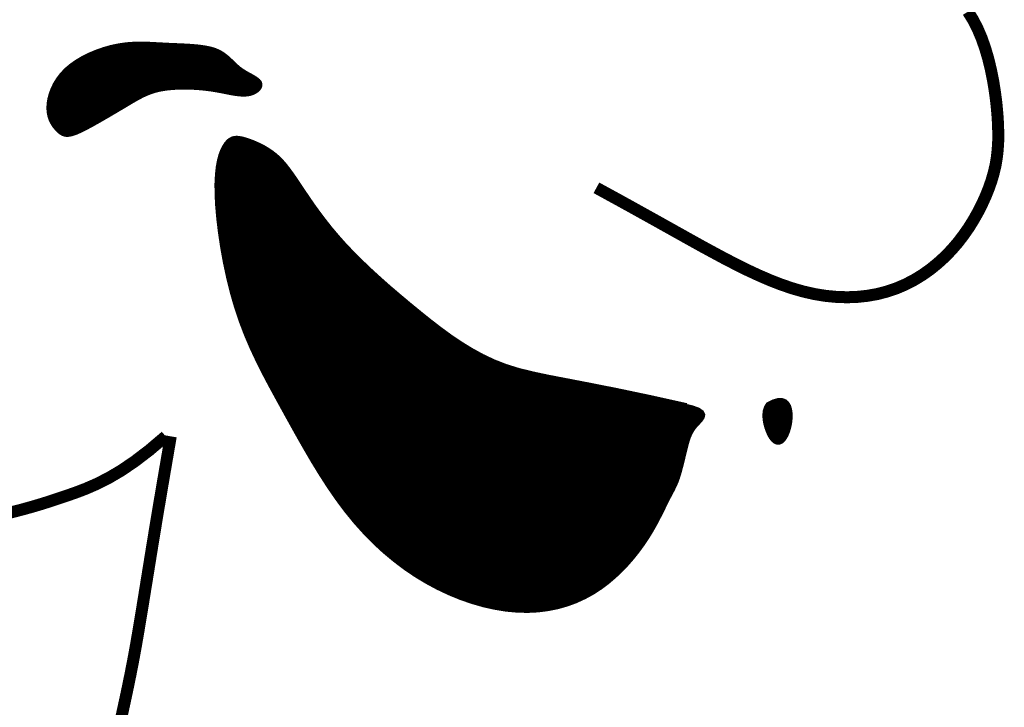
# Model space of a CAD drawing. Header units: inches. Extents: x 16.2 to 26.4, y 27.8 to 38.8.
# Tile 160 of 172: x 24.979 to 25.167, y 29.614 to 29.746. Entities that reach past the tile are written whole.
import ezdxf

# ---------------------------------------------------------------- set-up
doc = ezdxf.new("R2010")
doc.units = ezdxf.units.IN
doc.header["$MEASUREMENT"] = 0
doc.layers.add('FACE', color=7, linetype='Continuous')

msp = doc.modelspace()

# ---------------------------------------------------------------- hatches: boundary and pattern name
at = {"layer": 'FACE', "linetype": 'Continuous'}
h = msp.add_hatch(dxfattribs=at)
h.set_pattern_fill('NET3', color=256, scale=0.001151, style=0)
h.set_pattern_definition([(360, (23.11635054, 27.02110816), (1e-19, 0.000143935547), []), (60, (23.11635054, 27.02110816), (-0.00012465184, 7.19677734e-05), []), (120, (23.11635054, 27.02110816), (-0.00012465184, -7.19677734e-05), [])])
h.paths.add_polyline_path([(25.12215, 29.67217), (25.12319, 29.67268), (25.12405, 29.67292), (25.12475, 29.67292), (25.1253, 29.67273), (25.12572, 29.67236), (25.12602, 29.67186), (25.12621, 29.67126), (25.12631, 29.67059), (25.12634, 29.66988), (25.12629, 29.66914), (25.12619, 29.66842), (25.12603, 29.66771), (25.12583, 29.66704), (25.12559, 29.66644), (25.12531, 29.66592), (25.12502, 29.66549), (25.12471, 29.66519), (25.12439, 29.66501), (25.12406, 29.66495), (25.12373, 29.665), (25.12339, 29.66518), (25.12306, 29.66548), (25.12274, 29.66589), (25.12243, 29.66643), (25.12214, 29.66707), (25.12188, 29.6678), (25.12167, 29.66859), (25.12154, 29.66939), (25.1215, 29.67018), (25.12158, 29.67093), (25.12179, 29.67161)])
h.paths.add_polyline_path([(24.98627, 29.72475), (24.98596, 29.72508), (24.98565, 29.72545), (24.98536, 29.72588), (24.98508, 29.72637), (24.98484, 29.72691), (24.98466, 29.72752), (24.98454, 29.7282), (24.98449, 29.72895), (24.98454, 29.72978), (24.98468, 29.73066), (24.98493, 29.73158), (24.98528, 29.73253), (24.98575, 29.73349), (24.98633, 29.73443), (24.98704, 29.73535), (24.98788, 29.73623), (24.98886, 29.73705), (24.98994, 29.7378), (24.99112, 29.73849), (24.99237, 29.7391), (24.99366, 29.73964), (24.99498, 29.7401), (24.99629, 29.74048), (24.99758, 29.74076), (24.99883, 29.74096), (25.00005, 29.74109), (25.00124, 29.74114), (25.00241, 29.74115), (25.00358, 29.74112), (25.00474, 29.74106), (25.00592, 29.741), (25.00712, 29.74093), (25.00834, 29.74088), (25.00958, 29.74083), (25.01081, 29.74077), (25.01201, 29.74069), (25.01317, 29.74058), (25.01426, 29.74043), (25.01527, 29.74023), (25.01617, 29.73997), (25.01697, 29.73963), (25.01766, 29.73923), (25.01827, 29.73878), (25.01882, 29.73831), (25.01934, 29.73782), (25.01984, 29.73733), (25.02034, 29.73686), (25.02086, 29.73641), (25.02143, 29.73601), (25.02202, 29.73564), (25.0226, 29.73531), (25.02317, 29.735), (25.02369, 29.7347), (25.02414, 29.73441), (25.0245, 29.73412), (25.02475, 29.73383), (25.02486, 29.73352), (25.02486, 29.7332), (25.02474, 29.73289), (25.02452, 29.73259), (25.02423, 29.73232), (25.02386, 29.73208), (25.02344, 29.73187), (25.02297, 29.73172), (25.02247, 29.73163), (25.02194, 29.73159), (25.02139, 29.7316), (25.02083, 29.73164), (25.02024, 29.73172), (25.01965, 29.73181), (25.01905, 29.73192), (25.01844, 29.73204), (25.01783, 29.73217), (25.01722, 29.73228), (25.01659, 29.7324), (25.01594, 29.73251), (25.01525, 29.73261), (25.01453, 29.7327), (25.01376, 29.73278), (25.01294, 29.73285), (25.01207, 29.7329), (25.01115, 29.73293), (25.01019, 29.73294), (25.00922, 29.73292), (25.00825, 29.73287), (25.00728, 29.73278), (25.00635, 29.73265), (25.00545, 29.73248), (25.00461, 29.73226), (25.00382, 29.732), (25.00307, 29.7317), (25.00236, 29.73137), (25.00169, 29.73102), (25.00104, 29.73066), (25.00041, 29.7303), (24.9998, 29.72993), (24.9992, 29.72957), (24.9986, 29.72921), (24.998, 29.72886), (24.99739, 29.7285), (24.99678, 29.72814), (24.99614, 29.72776), (24.99548, 29.72738), (24.99479, 29.72698), (24.99406, 29.72656), (24.99332, 29.72614), (24.99257, 29.72572), (24.99182, 29.72532), (24.9911, 29.72494), (24.99041, 29.72461), (24.98977, 29.72432), (24.98918, 29.72411), (24.98867, 29.72396), (24.98823, 29.72389), (24.98784, 29.72388), (24.98749, 29.72394), (24.98717, 29.72406), (24.98687, 29.72424), (24.98657, 29.72447)])
edge = h.paths.add_edge_path()
edge.add_line((25.10654, 29.67194), (25.09924, 29.67356))
edge.add_line((25.09924, 29.67356), (25.09309, 29.67485))
edge.add_line((25.09309, 29.67485), (25.08793, 29.67587))
edge.add_line((25.08793, 29.67587), (25.08363, 29.6767))
edge.add_line((25.08363, 29.6767), (25.08003, 29.67739))
edge.add_line((25.08003, 29.67739), (25.07697, 29.67804))
edge.add_line((25.07697, 29.67804), (25.07431, 29.6787))
edge.add_line((25.07431, 29.6787), (25.0719, 29.67945))
edge.add_line((25.0719, 29.67945), (25.06962, 29.68034))
edge.add_line((25.06962, 29.68034), (25.06742, 29.68138))
edge.add_line((25.06742, 29.68138), (25.06529, 29.68255))
edge.add_line((25.06529, 29.68255), (25.06322, 29.68382))
edge.add_line((25.06322, 29.68382), (25.0612, 29.68519))
edge.add_line((25.0612, 29.68519), (25.05922, 29.68664))
edge.add_line((25.05922, 29.68664), (25.05727, 29.68815))
edge.add_line((25.05727, 29.68815), (25.05533, 29.68971))
edge.add_line((25.05533, 29.68971), (25.05339, 29.6913))
edge.add_line((25.05339, 29.6913), (25.05147, 29.69291))
edge.add_line((25.05147, 29.69291), (25.04957, 29.69453))
edge.add_line((25.04957, 29.69453), (25.04772, 29.69617))
edge.add_line((25.04772, 29.69617), (25.04594, 29.6978))
edge.add_line((25.04594, 29.6978), (25.04423, 29.69943))
edge.add_line((25.04423, 29.69943), (25.04261, 29.70104))
edge.add_line((25.04261, 29.70104), (25.04109, 29.70263))
edge.add_line((25.04109, 29.70263), (25.0397, 29.70419))
edge.add_line((25.0397, 29.70419), (25.03841, 29.70571))
edge.add_line((25.03841, 29.70571), (25.03724, 29.70719))
edge.add_line((25.03724, 29.70719), (25.03616, 29.70861))
edge.add_line((25.03616, 29.70861), (25.03517, 29.70997))
edge.add_line((25.03517, 29.70997), (25.03427, 29.71127))
edge.add_line((25.03427, 29.71127), (25.03344, 29.71249))
edge.add_line((25.03344, 29.71249), (25.03268, 29.71362))
edge.add_line((25.03268, 29.71362), (25.03198, 29.71467))
edge.add_line((25.03198, 29.71467), (25.03133, 29.71563))
edge.add_line((25.03133, 29.71563), (25.03071, 29.71651))
edge.add_line((25.03071, 29.71651), (25.03011, 29.71732))
edge.add_line((25.03011, 29.71732), (25.02952, 29.71806))
edge.add_line((25.02952, 29.71806), (25.02893, 29.71874))
edge.add_line((25.02893, 29.71874), (25.02831, 29.71936))
edge.add_line((25.02831, 29.71936), (25.02766, 29.71992))
edge.add_line((25.02766, 29.71992), (25.02698, 29.72045))
edge.add_line((25.02698, 29.72045), (25.02626, 29.72092))
edge.add_line((25.02626, 29.72092), (25.02552, 29.72136))
edge.add_line((25.02552, 29.72136), (25.02477, 29.72174))
edge.add_line((25.02477, 29.72174), (25.02404, 29.72208))
edge.add_line((25.02404, 29.72208), (25.02332, 29.72238))
edge.add_line((25.02332, 29.72238), (25.02264, 29.72263))
edge.add_line((25.02264, 29.72263), (25.022, 29.72283))
edge.add_line((25.022, 29.72283), (25.02143, 29.72299))
edge.add_line((25.02143, 29.72299), (25.0209, 29.72309))
edge.add_line((25.0209, 29.72309), (25.02042, 29.72313))
edge.add_line((25.02042, 29.72313), (25.01998, 29.72309))
edge.add_line((25.01998, 29.72309), (25.01957, 29.72297))
edge.add_line((25.01957, 29.72297), (25.01918, 29.72276))
edge.add_line((25.01918, 29.72276), (25.01881, 29.72245))
edge.add_line((25.01881, 29.72245), (25.01845, 29.72202))
edge.add_line((25.01845, 29.72202), (25.01809, 29.72147))
edge.add_line((25.01809, 29.72147), (25.01774, 29.72078))
edge.add_line((25.01774, 29.72078), (25.01742, 29.71993))
edge.add_line((25.01742, 29.71993), (25.01714, 29.71889))
edge.add_line((25.01714, 29.71889), (25.01691, 29.71765))
edge.add_line((25.01691, 29.71765), (25.01675, 29.71618))
edge.add_line((25.01675, 29.71618), (25.01666, 29.71446))
edge.add_line((25.01666, 29.71446), (25.01667, 29.71248))
edge.add_line((25.01667, 29.71248), (25.01679, 29.71022))
edge.add_line((25.01679, 29.71022), (25.01701, 29.70773))
edge.add_line((25.01701, 29.70773), (25.01733, 29.70506))
edge.add_line((25.01733, 29.70506), (25.01775, 29.70226))
edge.add_line((25.01775, 29.70226), (25.01827, 29.69938))
edge.add_line((25.01827, 29.69938), (25.01889, 29.69648))
edge.add_line((25.01889, 29.69648), (25.0196, 29.69361))
edge.add_line((25.0196, 29.69361), (25.02041, 29.69082))
edge.add_line((25.02041, 29.69082), (25.0213, 29.68816))
edge.add_line((25.0213, 29.68816), (25.02228, 29.6856))
edge.add_line((25.02228, 29.6856), (25.02333, 29.68314))
edge.add_line((25.02333, 29.68314), (25.02445, 29.68074))
edge.add_line((25.02445, 29.68074), (25.02563, 29.67837))
edge.add_line((25.02563, 29.67837), (25.02687, 29.67602))
edge.add_line((25.02687, 29.67602), (25.02815, 29.67366))
edge.add_line((25.02815, 29.67366), (25.02947, 29.67126))
edge.add_line((25.02947, 29.67126), (25.03082, 29.66881))
edge.add_line((25.03082, 29.66881), (25.03221, 29.66632))
edge.add_line((25.03221, 29.66632), (25.03363, 29.66382))
edge.add_line((25.03363, 29.66382), (25.03509, 29.66132))
edge.add_line((25.03509, 29.66132), (25.0366, 29.65886))
edge.add_line((25.0366, 29.65886), (25.03816, 29.65644))
edge.add_line((25.03816, 29.65644), (25.03977, 29.65411))
edge.add_line((25.03977, 29.65411), (25.04144, 29.65187))
edge.add_line((25.04144, 29.65187), (25.04317, 29.64975))
edge.add_line((25.04317, 29.64975), (25.04496, 29.64775))
edge.add_line((25.04496, 29.64775), (25.0468, 29.64587))
edge.add_line((25.0468, 29.64587), (25.0487, 29.64411))
edge.add_line((25.0487, 29.64411), (25.05066, 29.64248))
edge.add_line((25.05066, 29.64248), (25.05266, 29.64096))
edge.add_line((25.05266, 29.64096), (25.05471, 29.63957))
edge.add_line((25.05471, 29.63957), (25.05681, 29.6383))
edge.add_line((25.05681, 29.6383), (25.05895, 29.63715))
edge.add_line((25.05895, 29.63715), (25.06113, 29.63612))
edge.add_line((25.06113, 29.63612), (25.06332, 29.63522))
edge.add_line((25.06332, 29.63522), (25.06552, 29.63446))
edge.add_line((25.06552, 29.63446), (25.06771, 29.63383))
edge.add_line((25.06771, 29.63383), (25.06989, 29.63335))
edge.add_line((25.06989, 29.63335), (25.07202, 29.633))
edge.add_line((25.07202, 29.633), (25.07411, 29.63281))
edge.add_line((25.07411, 29.63281), (25.07614, 29.63276))
edge.add_line((25.07614, 29.63276), (25.07811, 29.63286))
edge.add_line((25.07811, 29.63286), (25.08001, 29.63311))
edge.add_line((25.08001, 29.63311), (25.08185, 29.63348))
edge.add_line((25.08185, 29.63348), (25.08362, 29.63398))
edge.add_line((25.08362, 29.63398), (25.08532, 29.63461))
edge.add_line((25.08532, 29.63461), (25.08695, 29.63536))
edge.add_line((25.08695, 29.63536), (25.0885, 29.63621))
edge.add_line((25.0885, 29.63621), (25.08998, 29.63717))
edge.add_line((25.08998, 29.63717), (25.09138, 29.63822))
edge.add_line((25.09138, 29.63822), (25.09269, 29.63934))
edge.add_line((25.09269, 29.63934), (25.09393, 29.64052))
edge.add_line((25.09393, 29.64052), (25.09509, 29.64173))
edge.add_line((25.09509, 29.64173), (25.09616, 29.64297))
edge.add_line((25.09616, 29.64297), (25.09714, 29.64421))
edge.add_line((25.09714, 29.64421), (25.09803, 29.64543))
edge.add_line((25.09803, 29.64543), (25.09884, 29.64663))
edge.add_line((25.09884, 29.64663), (25.09956, 29.64779))
edge.add_line((25.09956, 29.64779), (25.1002, 29.6489))
edge.add_line((25.1002, 29.6489), (25.10078, 29.64996))
edge.add_line((25.10078, 29.64996), (25.10129, 29.65096))
edge.add_line((25.10129, 29.65096), (25.10176, 29.65189))
edge.add_line((25.10176, 29.65189), (25.10218, 29.65275))
edge.add_line((25.10218, 29.65275), (25.10255, 29.65352))
edge.add_line((25.10255, 29.65352), (25.1029, 29.6542))
edge.add_line((25.1029, 29.6542), (25.10322, 29.65482))
edge.add_line((25.10322, 29.65482), (25.10352, 29.65538))
edge.add_line((25.10352, 29.65538), (25.1038, 29.65591))
edge.add_line((25.1038, 29.65591), (25.10405, 29.65643))
edge.add_line((25.10405, 29.65643), (25.1043, 29.65696))
edge.add_line((25.1043, 29.65696), (25.10453, 29.65751))
edge.add_line((25.10453, 29.65751), (25.10475, 29.65811))
edge.add_line((25.10475, 29.65811), (25.10496, 29.65877))
edge.add_line((25.10496, 29.65877), (25.10516, 29.65948))
edge.add_line((25.10516, 29.65948), (25.10536, 29.66023))
edge.add_line((25.10536, 29.66023), (25.10556, 29.661))
edge.add_line((25.10556, 29.661), (25.10575, 29.66178))
edge.add_line((25.10575, 29.66178), (25.10593, 29.66254))
edge.add_line((25.10593, 29.66254), (25.10611, 29.66329))
edge.add_line((25.10611, 29.66329), (25.10629, 29.664))
edge.add_line((25.10629, 29.664), (25.10646, 29.66466))
edge.add_line((25.10646, 29.66466), (25.10664, 29.66527))
edge.add_line((25.10664, 29.66527), (25.10683, 29.66585))
edge.add_line((25.10683, 29.66585), (25.10705, 29.66639))
edge.add_line((25.10705, 29.66639), (25.1073, 29.6669))
edge.add_line((25.1073, 29.6669), (25.10759, 29.6674))
edge.add_line((25.10759, 29.6674), (25.10793, 29.66788))
edge.add_line((25.10793, 29.66788), (25.10833, 29.66835))
edge.add_line((25.10833, 29.66835), (25.10879, 29.66883))
edge.add_line((25.10879, 29.66883), (25.10921, 29.6693))
edge.add_line((25.10921, 29.6693), (25.10951, 29.66977))
edge.add_line((25.10951, 29.66977), (25.1096, 29.67023))
edge.add_line((25.1096, 29.67023), (25.10936, 29.67068))
edge.add_line((25.10936, 29.67068), (25.10871, 29.67112))
edge.add_line((25.10871, 29.67112), (25.10755, 29.67154))
edge.add_line((25.10755, 29.67154), (25.10578, 29.67195))

# ---------------------------------------------------------------- linework, layer by layer
at = {"layer": 'FACE'}
for points, const_width in [([(25.16037, 29.74737), (25.16133, 29.74581), (25.1622, 29.74412), (25.16297, 29.74231), (25.16365, 29.74037), (25.16425, 29.73833), (25.16476, 29.73622), (25.16519, 29.73407), (25.16553, 29.73193), (25.1658, 29.72983), (25.16599, 29.7278), (25.16611, 29.72588), (25.16616, 29.72409), (25.16614, 29.72242), (25.16604, 29.72084), (25.16587, 29.71934), (25.16562, 29.71789), (25.16528, 29.71647), (25.16487, 29.71505), (25.16437, 29.71361), (25.16378, 29.71213), (25.1631, 29.71063), (25.16234, 29.70911), (25.16149, 29.7076), (25.16056, 29.70609), (25.15953, 29.70461), (25.15843, 29.70317), (25.15724, 29.70179), (25.15596, 29.70046), (25.1546, 29.69922), (25.15316, 29.69805), (25.15165, 29.69698), (25.15006, 29.69601), (25.1484, 29.69515), (25.14668, 29.69441), (25.14489, 29.6938), (25.14304, 29.69332), (25.14114, 29.69298), (25.13919, 29.69277), (25.13719, 29.6927), (25.13516, 29.69277), (25.13309, 29.69297), (25.131, 29.69331), (25.12889, 29.69379), (25.12676, 29.6944), (25.12461, 29.69513), (25.12246, 29.69597), (25.12029, 29.69691), (25.11812, 29.69792), (25.11595, 29.699), (25.11376, 29.70013), (25.11158, 29.7013), (25.10939, 29.70249), (25.10714, 29.70374), (25.10478, 29.70506), (25.10224, 29.70648), (25.09948, 29.70802), (25.09644, 29.70971), (25.09305, 29.71158), (25.08926, 29.71365)], 0.0023), ([(25.10654, 29.67194), (25.09924, 29.67356), (25.09309, 29.67485), (25.08793, 29.67587), (25.08363, 29.6767), (25.08003, 29.67739), (25.07697, 29.67804), (25.07431, 29.6787), (25.0719, 29.67945), (25.06962, 29.68034), (25.06742, 29.68138), (25.06529, 29.68255), (25.06322, 29.68382), (25.0612, 29.68519), (25.05922, 29.68664), (25.05727, 29.68815), (25.05533, 29.68971), (25.05339, 29.6913), (25.05147, 29.69291), (25.04957, 29.69453), (25.04772, 29.69617), (25.04594, 29.6978), (25.04423, 29.69943), (25.04261, 29.70104), (25.04109, 29.70263), (25.0397, 29.70419), (25.03841, 29.70571), (25.03724, 29.70719), (25.03616, 29.70861), (25.03517, 29.70997), (25.03427, 29.71127), (25.03344, 29.71249), (25.03268, 29.71362), (25.03198, 29.71467), (25.03133, 29.71563), (25.03071, 29.71651), (25.03011, 29.71732), (25.02952, 29.71806), (25.02893, 29.71874), (25.02831, 29.71936), (25.02766, 29.71992), (25.02698, 29.72045), (25.02626, 29.72092), (25.02552, 29.72136), (25.02477, 29.72174), (25.02404, 29.72208), (25.02332, 29.72238), (25.02264, 29.72263), (25.022, 29.72283), (25.02143, 29.72299), (25.0209, 29.72309), (25.02042, 29.72313), (25.01998, 29.72309), (25.01957, 29.72297), (25.01918, 29.72276), (25.01881, 29.72245), (25.01845, 29.72202), (25.01809, 29.72147), (25.01774, 29.72078), (25.01742, 29.71993), (25.01714, 29.71889), (25.01691, 29.71765), (25.01675, 29.71618), (25.01666, 29.71446), (25.01667, 29.71248), (25.01679, 29.71022), (25.01701, 29.70773), (25.01733, 29.70506), (25.01775, 29.70226), (25.01827, 29.69938), (25.01889, 29.69648), (25.0196, 29.69361), (25.02041, 29.69082), (25.0213, 29.68816), (25.02228, 29.6856), (25.02333, 29.68314), (25.02445, 29.68074), (25.02563, 29.67837), (25.02687, 29.67602), (25.02815, 29.67366), (25.02947, 29.67126), (25.03082, 29.66881), (25.03221, 29.66632), (25.03363, 29.66382), (25.03509, 29.66132), (25.0366, 29.65886), (25.03816, 29.65644), (25.03977, 29.65411), (25.04144, 29.65187), (25.04317, 29.64975), (25.04496, 29.64775), (25.0468, 29.64587), (25.0487, 29.64411), (25.05066, 29.64248), (25.05266, 29.64096), (25.05471, 29.63957), (25.05681, 29.6383), (25.05895, 29.63715), (25.06113, 29.63612), (25.06332, 29.63522), (25.06552, 29.63446), (25.06771, 29.63383), (25.06989, 29.63335), (25.07202, 29.633), (25.07411, 29.63281), (25.07614, 29.63276), (25.07811, 29.63286), (25.08001, 29.63311), (25.08185, 29.63348), (25.08362, 29.63398), (25.08532, 29.63461), (25.08695, 29.63536), (25.0885, 29.63621), (25.08998, 29.63717), (25.09138, 29.63822), (25.09269, 29.63934), (25.09393, 29.64052), (25.09509, 29.64173), (25.09616, 29.64297), (25.09714, 29.64421), (25.09803, 29.64543), (25.09884, 29.64663), (25.09956, 29.64779), (25.1002, 29.6489), (25.10078, 29.64996), (25.10129, 29.65096), (25.10176, 29.65189), (25.10218, 29.65275), (25.10255, 29.65352), (25.1029, 29.6542), (25.10322, 29.65482), (25.10352, 29.65538), (25.1038, 29.65591), (25.10405, 29.65643), (25.1043, 29.65696), (25.10453, 29.65751), (25.10475, 29.65811), (25.10496, 29.65877), (25.10516, 29.65948), (25.10536, 29.66023), (25.10556, 29.661), (25.10575, 29.66178), (25.10593, 29.66254), (25.10611, 29.66329), (25.10629, 29.664), (25.10646, 29.66466), (25.10664, 29.66527), (25.10683, 29.66585), (25.10705, 29.66639), (25.1073, 29.6669), (25.10759, 29.6674), (25.10793, 29.66788), (25.10833, 29.66835), (25.10879, 29.66883), (25.10921, 29.6693), (25.10951, 29.66977), (25.1096, 29.67023), (25.10936, 29.67068), (25.10871, 29.67112), (25.10755, 29.67154), (25.10578, 29.67195)], 0.000969), ([(25.12215, 29.67217), (25.12319, 29.67268), (25.12405, 29.67292), (25.12475, 29.67292), (25.1253, 29.67273), (25.12572, 29.67236), (25.12602, 29.67186), (25.12621, 29.67126), (25.12631, 29.67059), (25.12634, 29.66988), (25.12629, 29.66914), (25.12619, 29.66842), (25.12603, 29.66771), (25.12583, 29.66704), (25.12559, 29.66644), (25.12531, 29.66592), (25.12502, 29.66549), (25.12471, 29.66519), (25.12439, 29.66501), (25.12406, 29.66495), (25.12373, 29.665), (25.12339, 29.66518), (25.12306, 29.66548), (25.12274, 29.66589), (25.12243, 29.66643), (25.12214, 29.66707), (25.12188, 29.6678), (25.12167, 29.66859), (25.12154, 29.66939), (25.1215, 29.67018), (25.12158, 29.67093), (25.12179, 29.67161), (25.12215, 29.67217)], 0.000969), ([(24.97708, 29.65148), (24.97935, 29.65206), (24.9815, 29.65266), (24.98356, 29.65328), (24.98555, 29.65393), (24.98753, 29.65459), (24.98951, 29.65527), (24.99153, 29.65604), (24.99364, 29.65696), (24.99588, 29.65809), (24.99828, 29.6595), (25.00088, 29.66126), (25.00372, 29.66343), (25.00684, 29.66608)], 0.0023), ([(25.00781, 29.66608), (25.00647, 29.65826), (25.00532, 29.65147), (25.00435, 29.64558), (25.00353, 29.6405), (25.00282, 29.6361), (25.0022, 29.63228), (25.00164, 29.62891), (25.00112, 29.6259), (25.00061, 29.62313), (25.00011, 29.62056), (24.99962, 29.61817), (24.99914, 29.6159), (24.99867, 29.61374), (24.99821, 29.61165)], 0.0023)]:
    msp.add_lwpolyline(points, dxfattribs=dict(at, const_width=const_width))
at = {"layer": 'FACE', "const_width": 0.000969}
msp.add_lwpolyline([(24.98627, 29.72475), (24.98596, 29.72508), (24.98565, 29.72545), (24.98536, 29.72588), (24.98508, 29.72637), (24.98484, 29.72691), (24.98466, 29.72752), (24.98454, 29.7282), (24.98449, 29.72895), (24.98454, 29.72978), (24.98468, 29.73066), (24.98493, 29.73158), (24.98528, 29.73253), (24.98575, 29.73349), (24.98633, 29.73443), (24.98704, 29.73535), (24.98788, 29.73623), (24.98886, 29.73705), (24.98994, 29.7378), (24.99112, 29.73849), (24.99237, 29.7391), (24.99366, 29.73964), (24.99498, 29.7401), (24.99629, 29.74048), (24.99758, 29.74076), (24.99883, 29.74096), (25.00005, 29.74109), (25.00124, 29.74114), (25.00241, 29.74115), (25.00358, 29.74112), (25.00474, 29.74106), (25.00592, 29.741), (25.00712, 29.74093), (25.00834, 29.74088), (25.00958, 29.74083), (25.01081, 29.74077), (25.01201, 29.74069), (25.01317, 29.74058), (25.01426, 29.74043), (25.01527, 29.74023), (25.01617, 29.73997), (25.01697, 29.73963), (25.01766, 29.73923), (25.01827, 29.73878), (25.01882, 29.73831), (25.01934, 29.73782), (25.01984, 29.73733), (25.02034, 29.73686), (25.02086, 29.73641), (25.02143, 29.73601), (25.02202, 29.73564), (25.0226, 29.73531), (25.02317, 29.735), (25.02369, 29.7347), (25.02414, 29.73441), (25.0245, 29.73412), (25.02475, 29.73383), (25.02486, 29.73352), (25.02486, 29.7332), (25.02474, 29.73289), (25.02452, 29.73259), (25.02423, 29.73232), (25.02386, 29.73208), (25.02344, 29.73187), (25.02297, 29.73172), (25.02247, 29.73163), (25.02194, 29.73159), (25.02139, 29.7316), (25.02083, 29.73164), (25.02024, 29.73172), (25.01965, 29.73181), (25.01905, 29.73192), (25.01844, 29.73204), (25.01783, 29.73217), (25.01722, 29.73228), (25.01659, 29.7324), (25.01594, 29.73251), (25.01525, 29.73261), (25.01453, 29.7327), (25.01376, 29.73278), (25.01294, 29.73285), (25.01207, 29.7329), (25.01115, 29.73293), (25.01019, 29.73294), (25.00922, 29.73292), (25.00825, 29.73287), (25.00728, 29.73278), (25.00635, 29.73265), (25.00545, 29.73248), (25.00461, 29.73226), (25.00382, 29.732), (25.00307, 29.7317), (25.00236, 29.73137), (25.00169, 29.73102), (25.00104, 29.73066), (25.00041, 29.7303), (24.9998, 29.72993), (24.9992, 29.72957), (24.9986, 29.72921), (24.998, 29.72886), (24.99739, 29.7285), (24.99678, 29.72814), (24.99614, 29.72776), (24.99548, 29.72738), (24.99479, 29.72698), (24.99406, 29.72656), (24.99332, 29.72614), (24.99257, 29.72572), (24.99182, 29.72532), (24.9911, 29.72494), (24.99041, 29.72461), (24.98977, 29.72432), (24.98918, 29.72411), (24.98867, 29.72396), (24.98823, 29.72389), (24.98784, 29.72388), (24.98749, 29.72394), (24.98717, 29.72406), (24.98687, 29.72424), (24.98657, 29.72447)], close=True, dxfattribs=at)

doc.saveas('drawing.dxf')
